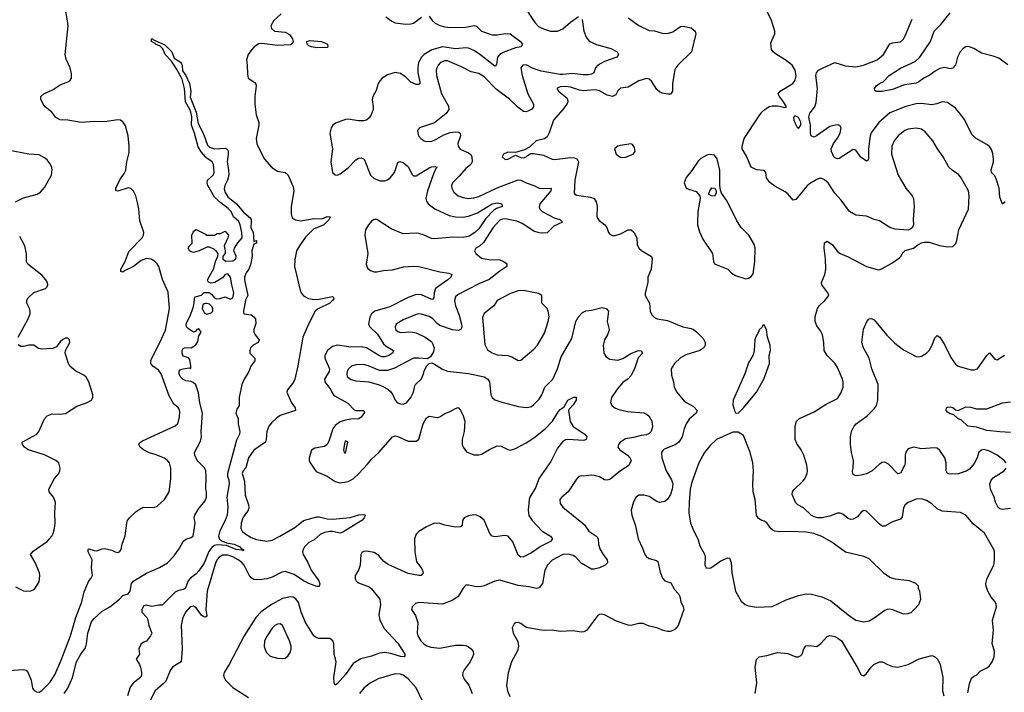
# Model space of a CAD drawing. Header units: inches. Extents: x 2057696 to 2160536, y 827480 to 1016834.
# Tile 256 of 256: x 2128581 to 2136104, y 924578 to 929717. Entities that reach past the tile are written whole.
import ezdxf

# ---------------------------------------------------------------- set-up
doc = ezdxf.new("R2010")
doc.units = ezdxf.units.IN
doc.header["$MEASUREMENT"] = 0
doc.layers.add('C1922', color=7, linetype='Continuous')
doc.layers.add('C1932', color=7, linetype='Continuous')

msp = doc.modelspace()

# ---------------------------------------------------------------- linework, layer by layer
at = {"layer": 'C1922', "color": 5}
for points, elevation in [([(2128496.5, 924743.5), (2128610, 924753.4), (2128630, 924746.4), (2128645.9, 924725.9), (2128667.6, 924670), (2128678.7, 924610), (2128692.4, 924592.4), (2128710, 924581.7), (2128730, 924579.6), (2128750, 924591.5), (2128810, 924653), (2128849.5, 924710.5), (2128896.9, 924823.1), (2128969.3, 925010), (2129010, 925149.1), (2129054.6, 925270), (2129074.1, 925345.9), (2129109.8, 925430), (2129127.4, 925450), (2129136.1, 925470), (2129128.9, 925531.1), (2129133.5, 925590), (2129103.5, 925650), (2129104.2, 925670), (2129110, 925673.6), (2129150, 925660.8), (2129170, 925659.1), (2129210, 925674), (2129230, 925676.5), (2129284.9, 925664.9), (2129310, 925650.6), (2129330, 925647.3), (2129346, 925654), (2129356, 925670), (2129363.7, 925710), (2129385.6, 925774.4), (2129398.9, 925870), (2129405.7, 925890), (2129419.7, 925910), (2129470, 925960.4), (2129510, 925986), (2129530, 925992.7), (2129609.5, 925990.5), (2129630, 925998.8), (2129688.3, 926051.7), (2129723.6, 926110), (2129735.1, 926210), (2129734.5, 926290), (2129724.5, 926330), (2129710.9, 926350), (2129686.9, 926366.9), (2129615.7, 926395.7), (2129570, 926407.5), (2129526, 926430), (2129500.5, 926450), (2129491.3, 926470), (2129497.3, 926482.8), (2129519.6, 926500.4), (2129770, 926613.1), (2129790, 926630.6), (2129801.2, 926678.8), (2129803.5, 926723.5), (2129800.1, 926740.1), (2129792.9, 926752.9), (2129759.1, 926779.1), (2129723, 926843), (2129662.2, 927010), (2129640.2, 927040.2), (2129596.9, 927070), (2129583.5, 927090), (2129582.9, 927110), (2129589.8, 927130), (2129652.8, 927250), (2129695, 927345), (2129726, 927510), (2129714.1, 927634.1), (2129672.4, 927732.4), (2129644.5, 927830), (2129631.6, 927851.6), (2129610, 927872.2), (2129586.3, 927886.3), (2129550, 927891.3), (2129510, 927875.7), (2129450, 927830.6), (2129381.8, 927798.2), (2129370, 927788.3), (2129353.2, 927793.2), (2129353.6, 927810), (2129385.8, 927870), (2129414.7, 927945.3), (2129517.1, 928050), (2129528.1, 928070), (2129530.6, 928090), (2129499.5, 928179.5), (2129490.9, 928270.9), (2129479.2, 928330), (2129467.8, 928370), (2129450, 928405.8), (2129430, 928426.3), (2129410, 928432.6), (2129330, 928406.8), (2129319.3, 928410), (2129316.6, 928416.6), (2129316.4, 928430), (2129345.8, 928494.2), (2129379.6, 928540.4), (2129392.3, 928567.7), (2129399.2, 928630), (2129416.8, 928703.2), (2129417.7, 928750), (2129408.8, 928830), (2129390, 928906.3), (2129370, 928935.6), (2129350, 928948), (2129331, 928951), (2129230, 928937), (2129150, 928939.7), (2129049.9, 928929.9), (2128950, 928947.7), (2128890, 928952.2), (2128857.6, 928970), (2128826, 929010), (2128776.4, 929050), (2128761.2, 929070), (2128742.3, 929110), (2128742.9, 929130), (2128765.6, 929150), (2128836.1, 929183.9), (2128890, 929219.5), (2128950, 929240.7), (2128964, 929250), (2128976, 929270), (2128975.9, 929304.1), (2128967.1, 929350), (2128936, 929416), (2128928.3, 929450), (2128950.4, 929670), (2128947.2, 929707.2), (2128928.8, 929808.8)], 380), ([(2130000, 928667.9), (2129966.3, 928706.3), (2129945.2, 928745.2), (2129916.4, 928850), (2129894, 928910), (2129895.2, 928975.2), (2129888.5, 929010), (2129882, 929030), (2129846.9, 929090), (2129839.1, 929190), (2129821.1, 929261.1), (2129780.1, 929340.1), (2129739.5, 929399.5), (2129693.3, 929450), (2129674.7, 929494.7), (2129654.9, 929514.9), (2129619.3, 929530), (2129615.9, 929535.9), (2129587.6, 929550), (2129588.3, 929570), (2129596, 929570), (2129603, 929563), (2129690, 929524.9), (2129742.4, 929470), (2129762, 929422), (2129810, 929391.7), (2129818.4, 929378.4), (2129822.6, 929370), (2129825.5, 929325.5), (2129851.5, 929290), (2129879.1, 929230), (2129888.6, 929171.4), (2129884.6, 929124.6), (2129930.2, 929010.2), (2129943.7, 928923.7), (2129982, 928850), (2130000, 928802.2)], 360), ([(2128550, 928325.7), (2128610, 928355.4), (2128715.4, 928384.6), (2128740.5, 928399.5), (2128770, 928433.4), (2128824, 928530), (2128829.7, 928570), (2128825.4, 928590), (2128810, 928618.4), (2128790, 928645.1), (2128770, 928662.4), (2128730, 928683), (2128650, 928688.6), (2128490, 928719.3)], 420), ([(2130000, 927973.2), (2129952, 927950), (2129910, 927939), (2129890, 927942), (2129878, 927950), (2129868.7, 927970), (2129878, 927990), (2129898, 928010), (2129897.2, 928070), (2129905.6, 928094.4), (2129910, 928102), (2129930, 928114), (2130000, 928077.6)], 360), ([(2128568.8, 927290), (2128645.7, 927430), (2128660.4, 927470), (2128661, 927490), (2128655.1, 927510), (2128635.1, 927550), (2128635.1, 927570), (2128642.9, 927590), (2128690, 927632.2), (2128777.1, 927662.9), (2128787.7, 927672.3), (2128796.2, 927690), (2128793.6, 927710), (2128781.6, 927730), (2128750, 927764.2), (2128643.6, 927850), (2128633.3, 927870), (2128633.1, 927926.9), (2128621.4, 927990), (2128580.9, 928060.9)], 420), ([(2130000, 926275.2), (2129992.3, 926292.2), (2129937.4, 926350), (2129918.4, 926390), (2129916, 926410), (2129962.9, 926497.1), (2129969.6, 926530.4), (2129968.2, 926570), (2129978.2, 926710), (2129956.8, 926790), (2129946.2, 926866.2), (2129927.2, 926927.2), (2129905.8, 926945.8), (2129891.9, 926951.9), (2129850, 926958), (2129830, 926967.1), (2129807.3, 926990), (2129798.3, 927010), (2129799.6, 927030), (2129810, 927043), (2129829.6, 927050.4), (2129876.9, 927056.9), (2129887.3, 927052.7), (2129889, 927071), (2129880.2, 927120.2), (2129870, 927133.2), (2129830, 927145.2), (2129821.1, 927170), (2129823.5, 927190), (2129830, 927204.9), (2129839, 927210), (2129850, 927213.4), (2129890, 927210.4), (2129927.3, 927232.8), (2129943, 927257), (2129950, 927302), (2129968, 927330), (2129950, 927355.3), (2129934, 927350), (2129925.4, 927334.6), (2129910, 927329.5), (2129870, 927354.5), (2129856.2, 927370), (2129853.6, 927390), (2129859.7, 927410), (2129880.9, 927450), (2129905.6, 927514.4), (2129914.5, 927550), (2129915.3, 927590), (2129922, 927598), (2129970, 927612), (2129990, 927632), (2130000, 927631.9)], 360), ([(2130000, 927547.7), (2129990, 927546), (2129981.3, 927538.7), (2129974.9, 927510), (2129990, 927478.8), (2130000, 927473.1)], 360), ([(2128550, 925383.1), (2128610, 925354), (2128630, 925350.4), (2128667, 925353), (2128693.8, 925366.2), (2128730, 925422.8), (2128736, 925470), (2128732.1, 925490), (2128698, 925570), (2128663.1, 925630), (2128683.3, 925656.7), (2128791, 925730), (2128826, 925770), (2128835.8, 925790), (2128846.8, 925830), (2128851.6, 925870), (2128848.6, 925950), (2128855.5, 926030), (2128839.8, 926070), (2128805.4, 926110), (2128803.9, 926130), (2128848, 926212), (2128878.9, 926250), (2128888.2, 926270), (2128889.7, 926290), (2128880.9, 926330), (2128858, 926350), (2128771.4, 926391.4), (2128645.4, 926430), (2128616.8, 926450), (2128603, 926470), (2128600.9, 926490), (2128710.9, 926550), (2128727.6, 926570), (2128770, 926668), (2128790.8, 926689.2), (2128830, 926704.6), (2128890, 926703.1), (2128930, 926708.9), (2129016.3, 926763.7), (2129090.8, 926789.2), (2129129.4, 926810), (2129139.6, 926830), (2129139.6, 926850), (2129109.6, 926950), (2129090, 926986.6), (2129070, 927001.3), (2129010, 927031.1), (2128965.1, 927070), (2128953.3, 927090), (2128929.6, 927170), (2128931.6, 927190), (2128964.5, 927250), (2128962.7, 927270), (2128950, 927282.7), (2128930, 927283.6), (2128910, 927274.3), (2128890, 927256.2), (2128862.6, 927217.4), (2128834.3, 927205.7), (2128750, 927199.7), (2128724.9, 927204.9), (2128688, 927230), (2128650, 927230.9), (2128610, 927218.9), (2128590, 927219.7), (2128570, 927232.7)], 420), ([(2128920.9, 924570), (2128949.9, 924610.1), (2128983.7, 924690), (2129015.1, 924810), (2129047.1, 924870), (2129083, 924917), (2129091, 924949), (2129100.4, 925030), (2129130, 925117.3), (2129150, 925142), (2129210, 925197.3), (2129270, 925230.8), (2129344.5, 925290), (2129370, 925316.3), (2129410, 925330.7), (2129424.5, 925350), (2129436.2, 925410), (2129452, 925430), (2129550, 925488.7), (2129648.5, 925531.5), (2129710, 925567), (2129759.9, 925620.1), (2129801, 925679), (2129830, 925730.5), (2129850, 925748.2), (2129890, 925760.5), (2129905.2, 925770), (2129921.6, 925870), (2129915.1, 925910), (2129919.5, 925930), (2129950, 925981), (2129998, 926042), (2130000, 926047.3)], 360), ([(2130000, 925589), (2129990, 925565.4), (2129950, 925505.1), (2129930, 925482.2), (2129886, 925450), (2129868.5, 925430), (2129844.4, 925370), (2129830, 925362.4), (2129790, 925354.2), (2129770, 925342.6), (2129670, 925244), (2129644.7, 925244.7), (2129590, 925233.3), (2129550, 925244), (2129530, 925238.9), (2129512.9, 925210), (2129514.9, 925190), (2129552.7, 925150), (2129558.3, 925138.3), (2129568.3, 925088.3), (2129590.4, 925030), (2129581, 925010), (2129550, 924968.7), (2129530, 924962), (2129510, 924948), (2129491.3, 924910), (2129496, 924870), (2129471.3, 924830), (2129496, 924790), (2129502.8, 924770), (2129510.8, 924730), (2129510.8, 924710), (2129504.7, 924690), (2129450.6, 924649.4), (2129423.8, 924616.2), (2129404.9, 924550)], 360), ([(2130000, 925153.4), (2129990, 925151.9), (2129970, 925167.2), (2129930, 925222.4), (2129910, 925235), (2129884.6, 925230), (2129850, 925194), (2129827.6, 925150), (2129814.8, 925090), (2129821.4, 924910), (2129813.8, 924810), (2129750, 924772.4), (2129730, 924745.1), (2129696.6, 924663.4), (2129677.8, 924642.2), (2129615.9, 924590), (2129570, 924500.4)], 380)]:
    msp.add_lwpolyline(points, dxfattribs=dict(at, elevation=elevation))
at = {"layer": 'C1932', "color": 5}
for points, elevation in [([(2132427.5, 929830), (2132515.9, 929695.9), (2132545, 929665), (2132574, 929650), (2132636, 929630), (2132690, 929629.1), (2132730, 929647.8), (2132790, 929698), (2132850, 929740.4)], 440), ([(2130577.9, 929762.1), (2130522, 929710), (2130498.6, 929670), (2130504, 929650), (2130528.7, 929628.7), (2130610, 929620.1), (2130643.1, 929603.1), (2130666.2, 929570), (2130671.2, 929550), (2130665.3, 929534.7), (2130650, 929525.6), (2130550, 929519.4), (2130430, 929534), (2130408.8, 929531.2), (2130372.3, 929510), (2130355.2, 929490), (2130327.7, 929450), (2130314, 929410), (2130319.5, 929370), (2130320.5, 929300.5), (2130327.4, 929270), (2130376.5, 929236.5), (2130384.4, 929224.4), (2130386.7, 929210), (2130378.6, 929130), (2130378.6, 929070), (2130388.2, 928990), (2130407.1, 928930), (2130409.2, 928910), (2130388.5, 928810), (2130392, 928770), (2130399.6, 928750), (2130451.8, 928650), (2130508.5, 928588.5), (2130550, 928559.4), (2130608.9, 928548.9), (2130632.2, 928530), (2130670, 928440.4), (2130676, 928410), (2130656.1, 928290), (2130654.2, 928234.2), (2130663.9, 928203.9), (2130687.9, 928187.9), (2130730, 928180.6), (2130830, 928196.6), (2130890, 928195.9), (2130930, 928212.6), (2130953, 928210), (2130944.9, 928190), (2130905.8, 928150), (2130824.4, 928115.6), (2130764.6, 928055.4), (2130718.4, 927990), (2130696.6, 927950), (2130682.6, 927882.6), (2130679.7, 927830), (2130723.5, 927650), (2130731.8, 927630), (2130750, 927606.5), (2130787.5, 927587.5), (2130830, 927578.9), (2130870, 927580.9), (2130970, 927601.3), (2130983.6, 927590), (2130970.9, 927570), (2130950, 927549.9), (2130855.7, 927504.3), (2130838.5, 927490), (2130787.5, 927390), (2130744.8, 927290), (2130707.2, 927072.8), (2130683.1, 926970), (2130672.8, 926947.2), (2130625.9, 926890), (2130623, 926870), (2130654.1, 926794.1), (2130684.6, 926750), (2130688, 926730), (2130570, 926692.2), (2130544.7, 926675.3), (2130504.4, 926635.6), (2130485.5, 926610), (2130468.2, 926570), (2130464.7, 926510), (2130458.5, 926490), (2130370, 926428.5), (2130330, 926368.4), (2130308.4, 926291.6), (2130288.7, 926270), (2130282.9, 926257.1), (2130281.3, 926250), (2130297.5, 926190), (2130302.9, 926082.9), (2130330.2, 926010), (2130332.7, 925990), (2130326.4, 925970), (2130286.7, 925910), (2130273.8, 925870), (2130271.3, 925830), (2130280.8, 925810), (2130301.5, 925790), (2130350, 925760.8), (2130390, 925745.4), (2130470, 925732.1), (2130510, 925741.4), (2130567.4, 925770), (2130682.3, 925837.7), (2130750, 925889.4), (2130850, 925918.5), (2130870, 925917.8), (2130930, 925903.5), (2130970, 925901.4), (2131106.3, 925913.7), (2131172.6, 925932.6), (2131210, 925935.3), (2131222, 925930), (2131211.8, 925910), (2131193.8, 925890), (2131050, 925800.8), (2131030, 925794.5), (2130970, 925807.2), (2130950, 925807.4), (2130910, 925799.2), (2130877.4, 925782.6), (2130830, 925743.9), (2130790, 925722.3), (2130756.8, 925690), (2130745.9, 925670), (2130742, 925650), (2130745.9, 925630), (2130781.2, 925570), (2130808.1, 925510), (2130865.5, 925430), (2130874.4, 925405.6), (2130870, 925385.7), (2130850, 925386.8), (2130790, 925408.6), (2130750, 925428.7), (2130676.9, 925476.9), (2130610, 925499.9), (2130583.4, 925496.6), (2130510, 925457.5), (2130470, 925443.9), (2130410, 925437.4), (2130370, 925440.2), (2130350, 925452.2), (2130333.6, 925473.6), (2130295.6, 925550), (2130278.5, 925570), (2130251.2, 925591.2), (2130210, 925613.2), (2130170, 925625.6), (2130130, 925625.3), (2130103.9, 925610), (2130088.6, 925591.4), (2130076.2, 925563.8), (2130013.6, 925350), (2130003.5, 925210), (2130010, 925161.2), (2130005.7, 925154.3), (2130000, 925153.4)], 380), ([(2131710, 929742.3), (2131733.2, 929710), (2131754.9, 929690), (2131791, 929671), (2131830, 929661.1), (2131870, 929657.3), (2131990, 929658.9), (2132053.2, 929673.2), (2132070, 929668), (2132110, 929629.5), (2132190, 929600.2), (2132230, 929601), (2132292.3, 929612.3), (2132328.1, 929608.1), (2132407.2, 929550), (2132422.6, 929530), (2132411, 929510), (2132370, 929501.9), (2132273.9, 929466.1), (2132248.4, 929451.7), (2132230.8, 929429.2), (2132224.9, 929375.1), (2132217, 929363), (2132210, 929362.4), (2132093.5, 929453.5), (2132050, 929480.9), (2132010, 929498.3), (2131990, 929501.7), (2131910, 929493.3), (2131810, 929508.3), (2131730, 929485.8), (2131670.9, 929450), (2131650.5, 929429.5), (2131628.2, 929390), (2131622.1, 929350), (2131622.4, 929310), (2131638.2, 929241.8), (2131637.7, 929230), (2131630, 929220.5), (2131610, 929221.1), (2131570, 929239.5), (2131530, 929278.6), (2131490, 929306.3), (2131450, 929312.5), (2131390, 929294.1), (2131351.3, 929268.7), (2131331.4, 929250), (2131319.1, 929230), (2131303.8, 929176.2), (2131278, 929130), (2131273, 929107), (2131282, 929050), (2131280.3, 929030), (2131266.7, 928990), (2131250, 928965.6), (2131230.2, 928949.8), (2131210, 928944.4), (2131170, 928943.9), (2131090, 928957.6), (2131070, 928953.3), (2130994.2, 928925.8), (2130974.4, 928910), (2130959.5, 928890), (2130950.3, 928849.7), (2130970.2, 928730), (2130956.9, 928630), (2130970.3, 928550.3), (2130990, 928530.4), (2131010, 928529.1), (2131030, 928538), (2131090, 928584.3), (2131150, 928645), (2131170, 928657.5), (2131190, 928661.6), (2131211.7, 928650), (2131261.8, 928530), (2131290, 928504.2), (2131334.6, 928485.4), (2131370, 928485.5), (2131390, 928492.7), (2131413.7, 928510), (2131444.3, 928550), (2131470, 928624.4), (2131485.8, 928634.2), (2131510, 928625.8), (2131540.4, 928600.4), (2131550.3, 928589.7), (2131576.6, 928536.6), (2131590, 928524.2), (2131610, 928523.8), (2131710, 928583.7), (2131730, 928592.8), (2131755.8, 928595.8), (2131770.5, 928590), (2131760.7, 928579.3), (2131741.3, 928538.7), (2131695.4, 928410), (2131684.7, 928350), (2131688, 928330), (2131700.9, 928310), (2131752.8, 928272.8), (2131861.5, 928221.5), (2131910.1, 928210.1), (2131966.8, 928206.8), (2132010, 928215.3), (2132078.3, 928241.7), (2132190, 928311), (2132230, 928316.3), (2132253.4, 928313.4), (2132264, 928310), (2132268, 928290), (2132225, 928275), (2132200.8, 928259.2), (2132143.4, 928196.6), (2132090, 928119.5), (2132059.4, 928090), (2132016.1, 928063.9), (2131970, 928051.8), (2131890, 928054.5), (2131750, 928041.6), (2131726, 928046), (2131670, 928070.7), (2131630, 928082.1), (2131610, 928085.2), (2131510, 928081.2), (2131418.2, 928118.2), (2131310, 928189), (2131288.7, 928190), (2131270, 928177.6), (2131246.4, 928150), (2131222.7, 928110), (2131217.6, 928070), (2131240.6, 927930), (2131227, 927850), (2131239.4, 927819.4), (2131261.1, 927801.1), (2131290, 927790.2), (2131310, 927790.2), (2131360.6, 927799.4), (2131430, 927804.8), (2131512.1, 927827.9), (2131590, 927834.6), (2131630, 927830.1), (2131790, 927790.1), (2131859.5, 927779.5), (2131882, 927770), (2131874.9, 927750), (2131852.6, 927730), (2131757.2, 927662.8), (2131746.5, 927630), (2131746.3, 927593.7), (2131738.4, 927581.6), (2131730, 927578.5), (2131650, 927614.5), (2131610, 927618.1), (2131550, 927595.2), (2131410, 927523.9), (2131294.9, 927490), (2131268.1, 927470), (2131255.1, 927444.9), (2131246.8, 927390), (2131256.9, 927370), (2131313.8, 927313.8), (2131360.3, 927240.3), (2131381.8, 927221.8), (2131437.6, 927190), (2131428.9, 927170), (2131400.9, 927150), (2131370, 927140.2), (2131350, 927141.9), (2131330, 927149.4), (2131230, 927209.9), (2131190, 927216.9), (2131110, 927215), (2131008.8, 927231.2), (2130970, 927221), (2130932, 927190), (2130913.4, 927150), (2130913.2, 927130), (2130946.9, 927050), (2130944.3, 927030), (2130910.9, 926970), (2130912.6, 926950), (2130958.2, 926890), (2130964.5, 926870), (2130978.2, 926850), (2130990, 926840.6), (2131087.3, 926787.3), (2131137, 926737), (2131150.1, 926730.1), (2131210.2, 926730.2), (2131214.4, 926714.4), (2131190, 926679.8), (2131171.6, 926668.4), (2131110, 926665.7), (2131070, 926658.1), (2131030, 926643.9), (2130990, 926617.2), (2130972.8, 926590), (2130943.9, 926496.1), (2130930, 926469.9), (2130910, 926456.9), (2130836.4, 926443.6), (2130810, 926426.6), (2130791.4, 926370), (2130791.5, 926350), (2130800.2, 926330), (2130844.8, 926264.8), (2130929.6, 926229.6), (2130990, 926189.2), (2131030, 926178.6), (2131090, 926189.2), (2131129.7, 926210), (2131171.3, 926250), (2131239.4, 926320.6), (2131270, 926360.3), (2131325.4, 926410), (2131430, 926530.3), (2131450, 926536.5), (2131470, 926531.7), (2131550, 926495.8), (2131610, 926497.3), (2131630, 926511), (2131664, 926630), (2131690, 926674), (2131710, 926688.5), (2131770, 926678), (2131790, 926683.7), (2131830, 926708.7), (2131870, 926722), (2131910, 926746.4), (2131930, 926753), (2131950, 926734), (2131970, 926690.6), (2131981.6, 926650), (2131977.8, 926570), (2131962.3, 926510), (2131962.7, 926470), (2131968.5, 926450), (2131995, 926415), (2132050, 926391.1), (2132089, 926391), (2132110, 926397.2), (2132170, 926434.2), (2132230, 926461.3), (2132258.4, 926458.4), (2132310, 926432), (2132330, 926428.9), (2132370, 926440.8), (2132450, 926483.2), (2132510, 926522), (2132594.6, 926590), (2132651, 926649), (2132696.4, 926723.6), (2132710, 926738), (2132741.6, 926758.4), (2132769.8, 926810), (2132814, 926834), (2132832.7, 926832.7), (2132831.6, 926810), (2132810, 926773.3), (2132778, 926742), (2132774.9, 926730), (2132787.5, 926647.5), (2132810, 926608.9), (2132899.3, 926550), (2132913.4, 926530), (2132907.7, 926510), (2132890, 926500.5), (2132770, 926509), (2132750, 926505.8), (2132728.1, 926491.9), (2132690, 926442), (2132638.5, 926341.5), (2132550, 926215.1), (2132520.8, 926139.2), (2132479.6, 926070), (2132473.4, 926050), (2132466.5, 925970), (2132470, 925928), (2132497.4, 925890), (2132572.3, 925810), (2132637, 925770), (2132651.5, 925750), (2132636, 925730), (2132566.3, 925693.7), (2132490, 925643.5), (2132430, 925613.3), (2132410, 925609.6), (2132390, 925625.6), (2132348.2, 925728.2), (2132312.4, 925770), (2132290, 925777.1), (2132210, 925766), (2132190, 925769.7), (2132171.8, 925791.8), (2132130, 925892.3), (2132099.5, 925919.5), (2132070.9, 925930.9), (2132050, 925932.6), (2132010, 925925.6), (2131977.3, 925910), (2131964.9, 925890), (2131960.7, 925850), (2131950, 925842), (2131910, 925839.1), (2131830, 925854.7), (2131790, 925867.4), (2131750, 925869.8), (2131690, 925842.2), (2131630, 925805.3), (2131610, 925786.9), (2131597.6, 925750), (2131600.2, 925650), (2131613.8, 925573.8), (2131648.7, 925530), (2131657.6, 925510), (2131662.4, 925490), (2131648.5, 925471.5), (2131630, 925469.8), (2131550, 925485.1), (2131395.3, 925555.3), (2131360.4, 925580.4), (2131324.2, 925624.2), (2131290, 925647.1), (2131230, 925657.4), (2131210, 925654.7), (2131194.9, 925645.1), (2131187.2, 925630), (2131183.2, 925550), (2131169.4, 925510.6), (2131144.9, 925470), (2131144.3, 925444.3), (2131150.4, 925430), (2131170, 925413.4), (2131250, 925384.9), (2131270, 925368.2), (2131323.1, 925303.1), (2131331.3, 925290), (2131338.6, 925250), (2131325.2, 925170), (2131333.5, 925130), (2131366, 925066), (2131470, 924952.6), (2131512, 924890), (2131523.6, 924870), (2131524, 924856), (2131518, 924850), (2131490, 924851.9), (2131415.4, 924875.4), (2131370, 924881.9), (2131330, 924877.1), (2131270, 924855.3), (2131186.3, 924833.7), (2131130, 924797.2), (2131070, 924712.9), (2131010, 924644.2), (2130990, 924632.7), (2130983.5, 924650), (2130980.7, 924690), (2130999.9, 924810), (2130984.6, 924870), (2130979.8, 924950), (2130973.5, 924970), (2130950, 924989.7), (2130870, 924989.8), (2130850, 924995.3), (2130828.6, 925010), (2130763.5, 925110), (2130732.6, 925190), (2130710, 925264.7), (2130691.8, 925291.8), (2130670, 925304.7), (2130650, 925307.6), (2130590, 925294.8), (2130505.5, 925250), (2130426.1, 925193.8), (2130386, 925150), (2130295.9, 925010), (2130184.8, 924795.2), (2130143.8, 924730), (2130138.3, 924710), (2130141.9, 924690), (2130153.8, 924670), (2130210, 924614.7), (2130330, 924538.9)], 420), ([(2132878.9, 929718.9), (2132890.3, 929630), (2132910, 929584), (2132933, 929553), (2132986.6, 929526.6), (2133097.5, 929497.5), (2133144.9, 929470), (2133157, 929450), (2133144.4, 929430), (2133050, 929395.9), (2132998.9, 929370), (2132980.2, 929350), (2132967, 929310), (2132950, 929300.3), (2132925.5, 929294.5), (2132885, 929295), (2132805.7, 929305.7), (2132730, 929297.3), (2132710, 929298.9), (2132564.3, 929324.3), (2132504.7, 929344.7), (2132450, 929370.8), (2132424, 929370), (2132408.9, 929350), (2132419.7, 929290), (2132464, 929150), (2132506, 929070), (2132506.7, 929050), (2132490.4, 929030), (2132450, 929013.3), (2132430, 929016.2), (2132390, 929046.3), (2132324.2, 929110), (2132223.5, 929183.5), (2132130, 929280.3), (2132090, 929305.8), (2132030, 929318.8), (2131957.4, 929357.4), (2131850, 929401), (2131830, 929402), (2131797, 929390), (2131776.9, 929370), (2131767.6, 929350), (2131763.8, 929330), (2131766.3, 929290), (2131802.5, 929150), (2131856.9, 929056.9), (2131860.7, 929030), (2131840.1, 928999.9), (2131750, 928928), (2131634.8, 928890), (2131619.1, 928870), (2131621.6, 928850), (2131628.5, 928830), (2131647.3, 928807.3), (2131670, 928791.8), (2131690, 928785.3), (2131730, 928788.9), (2131750, 928796.5), (2131822.7, 928837.3), (2131870, 928855.5), (2131910, 928860.2), (2131936.1, 928856.1), (2131946, 928850), (2131949, 928830), (2131928.9, 928770), (2131930.4, 928750), (2131946.4, 928726.4), (2132010, 928700.2), (2132027.8, 928687.8), (2132036, 928670), (2132038.9, 928630), (2132027.9, 928610), (2131990, 928579.3), (2131939.7, 928520.3), (2131888.5, 928470), (2131880.3, 928450), (2131882, 928430), (2131898.8, 928398.8), (2131931.7, 928371.7), (2131970, 928356.9), (2132010, 928351), (2132050, 928355.1), (2132090, 928365.3), (2132230, 928432.8), (2132390, 928492.1), (2132410, 928490.8), (2132450, 928469.3), (2132510, 928449.2), (2132550.1, 928430.1), (2132573.8, 928426.2), (2132641, 928430), (2132638, 928410), (2132555, 928310), (2132550, 928284), (2132555.2, 928270), (2132573.4, 928250), (2132663.2, 928203.2), (2132706.8, 928190), (2132727.7, 928170), (2132662, 928138), (2132610, 928087.2), (2132574.9, 928085.1), (2132550, 928087.8), (2132510, 928102.2), (2132420.3, 928160.3), (2132378.6, 928178.6), (2132290, 928194.5), (2132270, 928193.6), (2132250, 928184.9), (2132199.2, 928130), (2132125, 928015), (2132094, 927986), (2132066.7, 927970), (2132055.8, 927950), (2132066.7, 927930), (2132110, 927893.4), (2132164.3, 927884.3), (2132250, 927880.9), (2132277.3, 927870), (2132296.5, 927856.5), (2132303, 927850), (2132303, 927830), (2132250, 927795.1), (2132169, 927731), (2132090, 927699.4), (2131930, 927616), (2131910, 927598.4), (2131902, 927570), (2131911.4, 927530), (2131938.9, 927458.9), (2131956.6, 927390), (2131959.7, 927370), (2131950.9, 927349.1), (2131930, 927341.6), (2131886.4, 927346.4), (2131790, 927381.1), (2131770, 927395.8), (2131735, 927435), (2131710, 927449.1), (2131650, 927466.6), (2131630, 927468.6), (2131610, 927464.4), (2131510, 927422.9), (2131456.5, 927390), (2131449.1, 927370), (2131452.2, 927350), (2131470, 927333.7), (2131490, 927326.4), (2131570, 927332.6), (2131610, 927325), (2131678.7, 927290), (2131721.8, 927261.8), (2131733.1, 927250), (2131746.7, 927210), (2131742, 927178), (2131719.9, 927140.1), (2131693.2, 927126.8), (2131630, 927131.7), (2131590, 927129.7), (2131444.5, 927055.5), (2131390, 927037.7), (2131330, 927037.7), (2131250, 927070.7), (2131210, 927081.4), (2131150, 927079.8), (2131116.3, 927070), (2131092.2, 927050), (2131083.2, 927030), (2131080.8, 927010), (2131084, 926990), (2131110, 926967.8), (2131150, 926956.8), (2131249.2, 926949.2), (2131327.9, 926927.9), (2131350, 926917), (2131393.1, 926893.1), (2131415.2, 926875.2), (2131431.3, 926851.3), (2131449.3, 926809.3), (2131468.3, 926788.3), (2131490, 926781.1), (2131510, 926780.3), (2131536.2, 926790), (2131570, 926830.4), (2131589.7, 926870), (2131600.5, 926919.5), (2131606, 926930), (2131650, 926974), (2131666, 927010), (2131670, 927031), (2131689.7, 927070.3), (2131710, 927091), (2131730, 927094), (2131750, 927085.5), (2131810, 927045.5), (2131850.2, 927030.2), (2132010, 927013.2), (2132130, 926987.8), (2132158.7, 926970), (2132170.3, 926950), (2132180.3, 926850), (2132190.2, 926830.2), (2132210, 926812.2), (2132255.9, 926795.9), (2132390, 926761.7), (2132450, 926753.7), (2132470, 926755.8), (2132490, 926762.4), (2132510, 926777.1), (2132550, 926818.4), (2132571.1, 926850), (2132593, 926910), (2132653.3, 926970), (2132689.8, 927050), (2132718.8, 927141.2), (2132798.7, 927281.3), (2132830.8, 927410), (2132850, 927446.7), (2132881.4, 927478.6), (2132907, 927493), (2132950, 927498), (2133030, 927517.4), (2133062, 927510), (2133080.3, 927490), (2133070.2, 927410), (2133083.7, 927350), (2133082, 927338), (2133072.7, 927310), (2133048.2, 927271.8), (2133039, 927230), (2133044.9, 927170), (2133061.4, 927141.4), (2133090, 927124), (2133150, 927115.8), (2133190, 927127.9), (2133250, 927165.7), (2133308.7, 927190), (2133330, 927186), (2133339.1, 927170), (2133306.9, 927133.1), (2133277.2, 927050), (2133250, 926995.8), (2133230, 926974), (2133190, 926944.2), (2133146, 926894), (2133102.8, 926830), (2133095.3, 926790), (2133106.7, 926766.7), (2133127.7, 926750), (2133150, 926741.3), (2133224, 926724), (2133350, 926712.7), (2133370, 926704), (2133387.2, 926690), (2133411.8, 926650), (2133415.1, 926604.9), (2133406.4, 926570), (2133387, 926553), (2133370, 926545.6), (2133330, 926540.7), (2133270, 926523.4), (2133210, 926515), (2133172.2, 926490), (2133156.5, 926470), (2133152, 926450), (2133165.3, 926430), (2133225.3, 926390), (2133243.1, 926370), (2133252.2, 926350), (2133235.5, 926310), (2133170, 926271.1), (2133090, 926202.6), (2133070, 926197.4), (2133050, 926201.7), (2133010, 926223), (2132970, 926234), (2132950, 926236.2), (2132889.5, 926229.5), (2132870, 926232.7), (2132853.7, 926226.3), (2132834.4, 926205.6), (2132770.7, 926109.3), (2132722.6, 926070), (2132708.8, 926050), (2132710, 926021), (2132730, 925992.7), (2132876, 925876), (2132896.2, 925856.2), (2132930, 925808.5), (2132990, 925767.3), (2132999.5, 925750), (2133002.6, 925710), (2133014.5, 925674.5), (2133037.6, 925630), (2133068.4, 925590), (2133072.3, 925567.7), (2133054, 925550), (2133010, 925529.6), (2132970, 925518.4), (2132950, 925519.6), (2132870, 925565.1), (2132829.8, 925609.8), (2132810, 925623.5), (2132772.3, 925632.3), (2132730, 925629.8), (2132650, 925586.2), (2132612.4, 925550), (2132593.2, 925510), (2132576.1, 925410), (2132550, 925375.6), (2132530, 925371.3), (2132470, 925384.7), (2132390, 925394.2), (2132250, 925433.7), (2132210, 925426), (2132130, 925391.6), (2132106.8, 925386.8), (2132070, 925382.9), (2132010, 925397), (2131990, 925396), (2131970, 925372.7), (2131930, 925309.6), (2131890, 925281.1), (2131810, 925252.2), (2131630, 925262.9), (2131604.4, 925255.6), (2131578.8, 925230), (2131574, 925210), (2131603.8, 925163.8), (2131623.1, 925110), (2131618, 925030), (2131621.7, 925010), (2131644.9, 924970), (2131670, 924946.7), (2131692.3, 924932.3), (2131722.7, 924922.7), (2131790, 924914.3), (2131910, 924937), (2131970, 924939.3), (2131990, 924935.5), (2132010, 924924.9), (2132030.7, 924910), (2132044.9, 924890), (2132048.2, 924870), (2132041.3, 924850), (2132021.6, 924810), (2131976.4, 924750), (2131967, 924730), (2131965.3, 924710), (2131977.2, 924677.2), (2132011.5, 924631.5), (2132037.7, 924570)], 440), ([(2131378.5, 929738.6), (2131424.8, 929704.8), (2131450, 929692.8), (2131530, 929681.6), (2131570, 929684.3), (2131590, 929690.2), (2131650, 929734.6)], 420), ([(2133230.6, 929730), (2133310, 929672.2), (2133390, 929633.7), (2133430.3, 929630.3), (2133490, 929613.7), (2133530, 929610.4), (2133570, 929622.6), (2133630, 929663.8), (2133650, 929666), (2133710, 929655.5), (2133740.7, 929630), (2133747.5, 929607.5), (2133712.7, 929470), (2133610, 929369.5), (2133592.7, 929350), (2133585.7, 929334.3), (2133569, 929230), (2133568.4, 929171.6), (2133562, 929158), (2133552.3, 929147.7), (2133532.7, 929147.3), (2133490, 929154.7), (2133470, 929165.1), (2133450, 929182.9), (2133407.6, 929247.6), (2133390, 929262.4), (2133370, 929266.6), (2133310, 929249.7), (2133230, 929200.5), (2133170, 929193.3), (2133150, 929172.3), (2133136.6, 929143.4), (2133110, 929128.9), (2133070, 929141), (2133010, 929173.3), (2132990, 929178.9), (2132970, 929180.7), (2132890, 929172.4), (2132857.5, 929177.5), (2132790, 929202.2), (2132750, 929206.6), (2132710, 929203.6), (2132684.9, 929190), (2132697.3, 929170), (2132760.3, 929120.3), (2132766.7, 929110), (2132768.8, 929090), (2132760.9, 929070), (2132731.3, 929030), (2132660.2, 928950), (2132627.1, 928852.9), (2132610, 928821.6), (2132590, 928807.6), (2132526, 928790), (2132476.4, 928743.6), (2132438, 928722), (2132370, 928702), (2132310, 928705.2), (2132278, 928690), (2132267.7, 928670), (2132290, 928648.4), (2132310, 928650.8), (2132370, 928681), (2132410, 928663), (2132430, 928660.5), (2132450, 928668.2), (2132460.5, 928679.5), (2132486.8, 928693.2), (2132506.6, 928693.4), (2132582.5, 928682.5), (2132650, 928650.3), (2132667.8, 928647.8), (2132790, 928663.5), (2132820.2, 928660.2), (2132841.3, 928650), (2132850.2, 928630), (2132822.9, 928490), (2132817.3, 928390), (2132822.4, 928382.4), (2132835.5, 928375.5), (2132941.4, 928361.4), (2132970, 928350.4), (2132985.1, 928325.1), (2132991.7, 928291.7), (2132990.6, 928210), (2133005.8, 928185.8), (2133050.7, 928150), (2133067.3, 928130), (2133080.7, 928090), (2133090, 928078.8), (2133110, 928068.2), (2133131.5, 928068.5), (2133170, 928080.5), (2133230, 928110.4), (2133252.1, 928112.1), (2133273.1, 928093.1), (2133294.9, 928050), (2133298.5, 927998.5), (2133310.8, 927970), (2133332.3, 927952.3), (2133408.3, 927908.3), (2133414, 927890), (2133404.6, 927810), (2133380.8, 927750), (2133380.2, 927710), (2133359.5, 927630), (2133359.5, 927610), (2133392.4, 927550), (2133397.3, 927490), (2133410, 927461), (2133430, 927440.7), (2133450.4, 927430.4), (2133530, 927418.4), (2133646.8, 927370), (2133710, 927357.8), (2133727.7, 927350), (2133752.7, 927332.7), (2133801.6, 927281.6), (2133817.6, 927250), (2133817.6, 927230), (2133808, 927210), (2133777.3, 927190), (2133670, 927155.5), (2133630, 927132.9), (2133584.4, 927090), (2133557.3, 927050), (2133561.6, 927001.6), (2133577.3, 926950), (2133580.5, 926910), (2133600.4, 926870), (2133660.3, 926800.3), (2133730, 926760.3), (2133756, 926730), (2133750.3, 926710), (2133695.9, 926664.1), (2133672.4, 926630), (2133656.8, 926590), (2133642, 926530), (2133617.4, 926490), (2133590, 926467.5), (2133505.3, 926434.7), (2133494, 926426), (2133484.6, 926410), (2133485.8, 926370), (2133520.7, 926270), (2133560.4, 926200.4), (2133570.8, 926170.8), (2133566.3, 926130), (2133552.3, 926090), (2133530, 926054), (2133510, 926036.9), (2133470, 926028), (2133450, 926035.1), (2133390, 926072.8), (2133350, 926085.1), (2133310, 926083.7), (2133290.4, 926069.6), (2133270, 926034), (2133252.7, 925970), (2133257.6, 925930), (2133286.4, 925850), (2133306, 925750), (2133339.1, 925679.1), (2133356.4, 925630), (2133370, 925613), (2133390, 925600.4), (2133445.3, 925585.3), (2133456.3, 925576.3), (2133475.4, 925495.4), (2133492.4, 925450), (2133510, 925430.4), (2133554.7, 925414.7), (2133584.5, 925364.5), (2133614.4, 925330), (2133625.5, 925310), (2133633, 925270), (2133650.8, 925230), (2133654.8, 925210), (2133612, 925088), (2133590, 925061.2), (2133570, 925049.2), (2133550, 925042.7), (2133530, 925043.7), (2133498, 925050), (2133449.7, 925069.7), (2133390, 925082.9), (2133344.7, 925104.7), (2133310, 925104.4), (2133250, 925087.6), (2133230, 925091), (2133141.9, 925121.9), (2133050, 925169.7), (2133025.7, 925174.3), (2133010, 925173.3), (2132996.7, 925163.3), (2132910.6, 925050), (2132890, 925040.7), (2132870, 925038.4), (2132810, 925047), (2132710, 925043.7), (2132650, 925051.6), (2132590, 925049.6), (2132550, 925054.5), (2132454.2, 925074.2), (2132440.1, 925080.1), (2132410, 925104), (2132390, 925112), (2132370, 925109), (2132359.8, 925100.2), (2132342.8, 925070), (2132350.8, 925030), (2132386.5, 924966.5), (2132391.6, 924930), (2132384.2, 924895.8), (2132339.3, 924810), (2132313.4, 924726.6), (2132300.4, 924630), (2132308.6, 924588.6), (2132325.7, 924545.7)], 460), ([(2135825.1, 924574.9), (2135836.6, 924643.4), (2135852.8, 924687.2), (2135870, 924702), (2135891.2, 924708.8), (2135919.5, 924740.5), (2135970, 924764), (2135990, 924780.7), (2136012, 924810), (2136027.3, 924850), (2136027.6, 924890), (2136011.6, 924950), (2136021.7, 925050), (2136012.4, 925130), (2136043.5, 925230), (2136042.4, 925250), (2136033.6, 925270), (2136004.4, 925304.4), (2135978, 925350), (2135965.1, 925390), (2135963.5, 925410), (2135973.7, 925450), (2136023.5, 925550), (2136029.7, 925590), (2136027.8, 925650), (2136022.4, 925670), (2135952.5, 925792.5), (2135865.7, 925865.7), (2135810, 925932), (2135770, 925951.8), (2135630, 925961.3), (2135590, 925980.5), (2135550, 926018), (2135510, 926043.5), (2135470, 926056.9), (2135430, 926052.8), (2135370, 926028.2), (2135345.3, 926010), (2135333.6, 925986.4), (2135322.3, 925917.7), (2135310, 925899.6), (2135250, 925879.1), (2135190, 925846.3), (2135170, 925847.6), (2135150, 925861.6), (2135050, 925961.2), (2135030, 925966), (2135010, 925953.2), (2134981.5, 925918.5), (2134950, 925899.7), (2134930, 925898.9), (2134910, 925906.9), (2134870, 925939.7), (2134850, 925946.9), (2134830, 925947.1), (2134770, 925923.2), (2134710, 925910.5), (2134679, 925910), (2134650, 925918.1), (2134628.8, 925930), (2134570, 925987.6), (2134527.3, 926010), (2134510, 926025.6), (2134483.1, 926090), (2134485.1, 926110), (2134495.7, 926124.3), (2134565.1, 926190), (2134580.4, 926210), (2134598, 926250), (2134599.6, 926270), (2134593.9, 926313.9), (2134571.5, 926390), (2134551.5, 926430), (2134519.1, 926479.1), (2134506.3, 926510), (2134505.1, 926610), (2134516.3, 926650), (2134538.4, 926670), (2134650, 926719.6), (2134741.7, 926778.3), (2134830, 926823.1), (2134855.7, 926864.3), (2134873.5, 926910), (2134873.5, 926950), (2134868.3, 926970), (2134830, 927059.3), (2134810, 927092), (2134749.7, 927150), (2134726.6, 927190), (2134725.7, 927250), (2134713.3, 927310), (2134698.7, 927338.7), (2134670, 927377), (2134657.6, 927410), (2134657.4, 927450), (2134676.8, 927510), (2134690, 927530.4), (2134732, 927570), (2134762.7, 927610), (2134756, 927630), (2134709.4, 927690), (2134706.6, 927710), (2134731.1, 927768.9), (2134738.9, 927810), (2134737.3, 927890), (2134728.3, 927970), (2134730, 928011), (2134750, 928024), (2134790, 927995.5), (2134827.5, 927947.5), (2134849.3, 927929.3), (2134910, 927904), (2135050, 927831.7), (2135133.1, 927806.9), (2135150, 927806.7), (2135170, 927814.9), (2135243.7, 927856.3), (2135303.2, 927896.8), (2135315.3, 927910), (2135326.3, 927933.7), (2135346.3, 927953.7), (2135409.1, 927970.9), (2135442.7, 927997.3), (2135470, 928011.3), (2135490, 928016), (2135530, 928016), (2135608.4, 927991.6), (2135670, 927982), (2135710, 927984.7), (2135732.9, 928007.1), (2135742, 928030), (2135756, 928110), (2135829.6, 928270), (2135836.2, 928370), (2135829.5, 928410), (2135770, 928516), (2135753.6, 928533.6), (2135705.9, 928565.9), (2135679.6, 928590), (2135637.6, 928670), (2135592.6, 928730), (2135558.5, 928790), (2135499.7, 928859.7), (2135470, 928879.2), (2135430, 928887.8), (2135370, 928880.3), (2135344.4, 928870), (2135291.8, 928830), (2135261.7, 928790), (2135243.6, 928750), (2135241.7, 928690), (2135293.7, 928530), (2135350.3, 928430.3), (2135400.7, 928370), (2135410.6, 928350), (2135414.8, 928290), (2135406, 928190), (2135410.9, 928150.9), (2135402, 928130), (2135390, 928118), (2135370, 928108.7), (2135270, 928116.2), (2135230, 928129.6), (2135150, 928179.7), (2135109.2, 928190), (2135050, 928215.6), (2134970, 928223.7), (2134922, 928250), (2134857.2, 928337.2), (2134810, 928392), (2134758, 928470), (2134730, 928493.3), (2134710, 928503), (2134690, 928503.5), (2134670, 928495.8), (2134616.2, 928463.8), (2134594.8, 928445.2), (2134510, 928343.7), (2134490, 928338), (2134450, 928386), (2134430, 928402.6), (2134350, 928444.4), (2134311.6, 928471.6), (2134287.9, 928507.9), (2134280.7, 928550), (2134270, 928563.7), (2134210, 928568.7), (2134170, 928589.7), (2134134.2, 928674.2), (2134102, 928730), (2134099.8, 928750), (2134115.3, 928810), (2134230, 928981.5), (2134250, 929009), (2134273.1, 929030), (2134307.8, 929052.2), (2134330, 929058), (2134370, 929058.4), (2134430, 929046), (2134439.3, 929050), (2134417.7, 929090), (2134384.8, 929130), (2134376.9, 929150), (2134391.5, 929170), (2134487.3, 929230), (2134505.6, 929254.4), (2134512.9, 929287.1), (2134506.3, 929330), (2134481.6, 929370), (2134429.7, 929410), (2134354.6, 929454.6), (2134336.9, 929470), (2134325.1, 929490), (2134321, 929539), (2134351, 929609), (2134349.7, 929630), (2134324.2, 929710), (2134287.6, 929790)], 460), ([(2136110, 928325.6), (2136090, 928306), (2136070, 928361.2), (2136063.5, 928430), (2136041.9, 928501.9), (2136030, 928523.1), (2136005.8, 928550), (2136002.3, 928570), (2136019.8, 928630), (2136020.6, 928650), (2136015.5, 928695.5), (2136006, 928726), (2135990, 928747.6), (2135970, 928764.2), (2135889.4, 928810), (2135856.9, 928836.9), (2135796, 928956), (2135770, 928994.5), (2135730, 929039.5), (2135670, 929083.6), (2135630, 929089.6), (2135586.9, 929073.1), (2135550, 929066.3), (2135470, 929076.2), (2135430, 929074.8), (2135350, 929053.3), (2135230, 929006.2), (2135145.8, 928930), (2135087.1, 928852.9), (2135078.6, 928830), (2135065.9, 928730), (2135066.7, 928653.3), (2135059.9, 928640.1), (2135050, 928635.6), (2135007.2, 928667.2), (2134970, 928720.5), (2134950, 928725.1), (2134843, 928657), (2134830, 928652.8), (2134810, 928661.1), (2134802.3, 928670), (2134782.2, 928710), (2134781.6, 928730), (2134798.4, 928770), (2134830, 928811.8), (2134850.7, 928850), (2134857.6, 928890), (2134847.3, 928907.3), (2134832.4, 928912.4), (2134811.6, 928911.6), (2134770, 928900.3), (2134669.5, 928829.5), (2134650, 928819.7), (2134628.8, 928828.8), (2134623.5, 928850), (2134621.6, 928910), (2134610, 928972), (2134618, 929002), (2134656, 929050), (2134664.9, 929084.9), (2134677.5, 929190), (2134663.4, 929290), (2134668.3, 929311.7), (2134685.2, 929330), (2134719.8, 929350), (2134810, 929388.6), (2134890, 929364.7), (2134970, 929355.3), (2135028.7, 929368.7), (2135131.6, 929410), (2135180.4, 929450), (2135230, 929532.2), (2135250, 929540.9), (2135310, 929547.6), (2135332.3, 929567.7), (2135347.3, 929592.7), (2135399.3, 929720.7)], 440), ([(2136130, 929371.8), (2136062.6, 929422.6), (2136018.6, 929438.6), (2135930, 929461.1), (2135870, 929496.2), (2135830, 929511.6), (2135810, 929509), (2135790, 929496.8), (2135767, 929470), (2135747.1, 929430), (2135730, 929369.6), (2135710, 929345.1), (2135690, 929341.1), (2135650, 929352.1), (2135610, 929342.4), (2135575.8, 929324.2), (2135529.5, 929290.5), (2135488.7, 929270), (2135450, 929240.7), (2135430, 929232.3), (2135340.5, 929219.5), (2135250, 929183.5), (2135170, 929167.2), (2135127.6, 929167.6), (2135115.1, 929175.1), (2135111.8, 929190), (2135125.7, 929210), (2135149.7, 929230), (2135179, 929240.9), (2135223.1, 929290), (2135310, 929347.3), (2135421.6, 929398.4), (2135458, 929430), (2135539.8, 929550), (2135567.6, 929630), (2135619.8, 929680.2), (2135688.9, 929770)], 420), ([(2130000, 928802.2), (2130017, 928757), (2130030, 928742.6), (2130069.1, 928729.1), (2130150, 928735.8), (2130166.7, 928726.7), (2130173.1, 928713.1), (2130174.3, 928690), (2130166.2, 928630), (2130176.5, 928570), (2130177.7, 928530), (2130167.7, 928490), (2130147.6, 928450), (2130144.2, 928424.2), (2130150, 928396), (2130170, 928363.1), (2130237.4, 928310), (2130290, 928246.7), (2130342.5, 928202.5), (2130348.8, 928190), (2130350.2, 928170.2), (2130346.7, 928130), (2130365.5, 928090), (2130370, 928022), (2130390.5, 928030), (2130390.4, 928010), (2130370, 928002), (2130354.4, 927950), (2130357.3, 927910), (2130347.3, 927852.7), (2130331.3, 927810), (2130310, 927782), (2130299.5, 927750), (2130299, 927730), (2130324, 927610), (2130307.2, 927572.8), (2130291.3, 927490), (2130294, 927470), (2130350, 927460.7), (2130370, 927447.3), (2130383, 927430), (2130385.5, 927394.5), (2130371, 927350), (2130371, 927330), (2130378.8, 927310), (2130410.7, 927270), (2130402, 927250), (2130364.7, 927230), (2130344.7, 927210), (2130338, 927190), (2130338, 927170), (2130378, 927130), (2130378, 927110), (2130346.8, 927070), (2130330.8, 927030), (2130294.8, 926970), (2130278.8, 926930), (2130258.8, 926830), (2130258, 926770), (2130239.8, 926740.2), (2130231.6, 926711.6), (2130251.3, 926670), (2130251, 926630), (2130263, 926570), (2130259.1, 926550), (2130236.3, 926503.7), (2130168, 926250), (2130168, 926230), (2130179, 926199), (2130182.6, 926170), (2130163.5, 926070), (2130171.8, 925991.8), (2130165.2, 925930), (2130151.9, 925890), (2130109.6, 925810.4), (2130099.1, 925770), (2130107.9, 925747.9), (2130118.5, 925738.5), (2130161, 925721), (2130219.1, 925710), (2130262.4, 925690), (2130274.9, 925674.9), (2130292, 925670), (2130290, 925658), (2130286, 925666), (2130277, 925663), (2130236, 925670), (2130160.4, 925700.4), (2130090, 925704.5), (2130070, 925699.9), (2130050, 925684.9), (2130027.1, 925652.9), (2130000, 925589)], 360), ([(2130000, 928077.6), (2130011.6, 928071.6), (2130070, 928071.3), (2130090, 928082), (2130116.4, 928083.6), (2130150, 928102), (2130176, 928070), (2130171, 928050), (2130142, 927990), (2130152, 927950), (2130152, 927930), (2130134, 927910), (2130134, 927890), (2130152.7, 927872.7), (2130210, 927874.8), (2130233.3, 927890), (2130235.1, 927910), (2130218, 927950), (2130222, 927970), (2130247.3, 928012.7), (2130279.7, 928050), (2130277.7, 928090), (2130266.2, 928150), (2130254.2, 928174.2), (2130215.4, 928210), (2130195.4, 928250), (2130174.9, 928274.9), (2130117.4, 928317.4), (2130070, 928361.6), (2130018.8, 928450), (2130013.1, 928470), (2130016.9, 928490), (2130058, 928530), (2130068, 928550), (2130061.6, 928610), (2130051, 928631), (2130003.7, 928663.7), (2130000, 928667.9)], 360), ([(2130000, 927631.9), (2130028.4, 927631.6), (2130050, 927618), (2130070, 927591), (2130084.5, 927584.5), (2130110, 927586.8), (2130150, 927598.8), (2130190, 927580.7), (2130210, 927590.8), (2130217.2, 927630), (2130201.2, 927690), (2130191.9, 927750), (2130170, 927775.3), (2130150, 927769), (2130130, 927744), (2130070.7, 927709.3), (2130044, 927704), (2130028.4, 927708.4), (2130018, 927718), (2130015.3, 927730), (2130065.1, 927814.9), (2130076, 927870), (2130095.3, 927910), (2130098, 927930), (2130085.2, 927945.2), (2130064, 927964), (2130030, 927978), (2130010, 927978), (2130000, 927973.2)], 360), ([(2130000, 927473.1), (2130010, 927467.3), (2130043.3, 927476.7), (2130056, 927490), (2130056, 927510), (2130047.3, 927527.3), (2130030, 927542.7), (2130010, 927549.4), (2130000, 927547.7)], 360), ([(2136116.9, 926330), (2136102.9, 926350), (2136047.8, 926390), (2135990, 926419.8), (2135950, 926431.8), (2135930, 926428.3), (2135910, 926413.3), (2135895.5, 926370), (2135873.9, 926326.1), (2135836.9, 926283.1), (2135811.7, 926268.3), (2135750, 926248), (2135690, 926244), (2135669.5, 926250), (2135660.5, 926270), (2135658.7, 926330), (2135649.8, 926369.8), (2135610, 926426), (2135590, 926443), (2135570, 926446.9), (2135470, 926437.2), (2135410, 926449.8), (2135370, 926436.8), (2135350, 926411.8), (2135345, 926390), (2135346.2, 926330), (2135341.8, 926310), (2135310, 926252.7), (2135290, 926246.6), (2135219.8, 926319.8), (2135190, 926335.4), (2135170, 926332.4), (2135150, 926321.1), (2135094.4, 926270), (2135050, 926247.7), (2135010, 926236.4), (2134971.8, 926231.8), (2134956.2, 926236.2), (2134945.6, 926245.6), (2134943.6, 926270), (2134949.7, 926290.3), (2134951.5, 926350), (2134936.9, 926410), (2134929.6, 926470), (2134929.3, 926530.7), (2134936, 926570), (2134956.2, 926610), (2134972, 926630), (2135054.5, 926690), (2135110, 926744.4), (2135126, 926770), (2135136.8, 926810), (2135138.6, 926930), (2135090.9, 927050), (2135072.1, 927130), (2135026.6, 927210), (2135014.7, 927250), (2135028, 927352), (2135052.3, 927410), (2135070, 927430.7), (2135090, 927433), (2135110, 927423), (2135205.5, 927305.5), (2135266.1, 927246.1), (2135334.3, 927194.3), (2135430, 927143.6), (2135450, 927141.7), (2135470, 927146), (2135510, 927168.8), (2135530, 927188.4), (2135553.6, 927230), (2135573.8, 927286.2), (2135590, 927304), (2135610, 927290.7), (2135650, 927230.4), (2135694.6, 927134.6), (2135730, 927084.4), (2135750.3, 927070.3), (2135850, 927042), (2135870, 927041.3), (2135898, 927050), (2135970, 927150.6), (2135990, 927170.8), (2136030, 927123.8), (2136050, 927118.4), (2136105.7, 927154.3)], 440), ([(2136150, 926564), (2136070, 926566.8), (2135970, 926577.2), (2135890, 926603.9), (2135824, 926610), (2135775.8, 926655.8), (2135749.3, 926670), (2135717.5, 926697.5), (2135690, 926706), (2135670, 926719), (2135659, 926730), (2135662, 926750), (2135670, 926756), (2135690, 926758.8), (2135710, 926754.8), (2135730, 926736), (2135750, 926730.8), (2135810, 926758), (2135844.5, 926755.5), (2135890, 926743.1), (2135970, 926742.6), (2136090, 926788.2), (2136150, 926796.4)], 420), ([(2130000, 926047.3), (2130008.7, 926070), (2130008, 926110), (2130002, 926130), (2130006, 926230), (2130002.4, 926270), (2130000, 926275.2)], 360), ([(2136150, 925982.7), (2136090, 925973.7), (2136070, 925978.9), (2136056.9, 925990), (2136036.4, 926030), (2136026.6, 926070), (2135996.8, 926130), (2135992.1, 926170), (2136002.3, 926197.7), (2136020.8, 926219.2), (2136103, 926270), (2136116.9, 926290)], 440), ([(2134199.6, 924570), (2134213.6, 924650), (2134200.5, 924770), (2134211.1, 924828.9), (2134230, 924848.4), (2134290, 924859.1), (2134370, 924881.8), (2134450, 924875), (2134510, 924849.1), (2134530.8, 924849.2), (2134550, 924859.3), (2134558, 924870), (2134571.2, 924908.8), (2134588, 924932), (2134610, 924935.8), (2134670, 924927.8), (2134702, 924950), (2134750, 925005.3), (2134770, 925013.1), (2134810, 925003.2), (2134832, 924992), (2134858.5, 924970), (2134980.3, 924770), (2135010, 924711), (2135025.4, 924705.4), (2135030, 924704.7), (2135050, 924722.8), (2135085.6, 924770), (2135107.6, 924790), (2135150, 924812), (2135171.8, 924811.8), (2135210.8, 924790), (2135250, 924775.8), (2135290, 924770.3), (2135370, 924790.4), (2135454.2, 924834.2), (2135550, 924859.3), (2135570, 924850.7), (2135591.9, 924831.9), (2135613, 924790), (2135634.9, 924690), (2135630.6, 924590), (2135642, 924550)], 460), ([(2131658, 924510), (2131610, 924613), (2131550, 924681.1), (2131510, 924709.7), (2131490, 924717.8), (2131450, 924719.3), (2131319.5, 924680.5), (2131253.9, 924646.1), (2131209.3, 924610.7), (2131176.5, 924570)], 440)]:
    msp.add_lwpolyline(points, dxfattribs=dict(at, elevation=elevation))
for points, elevation in [([(2130850, 929502), (2130810, 929508.2), (2130790, 929516.9), (2130777.7, 929530), (2130775.1, 929550), (2130798, 929558), (2130886, 929550), (2130931.7, 929530), (2130934, 929510), (2130930, 929505.2)], 380), ([(2134510, 928980.3), (2134500.7, 928979.3), (2134492.2, 928970), (2134496.2, 928950), (2134517.4, 928897.4), (2134530, 928885.3), (2134548.2, 928910), (2134550, 928934), (2134530, 928969.8)], 460), ([(2133250, 928769), (2133170, 928754.5), (2133152, 928750), (2133126, 928730), (2133138, 928690), (2133150, 928678), (2133170, 928666.8), (2133190, 928664), (2133210, 928667.3), (2133268, 928690), (2133282, 928710), (2133279, 928739), (2133264, 928764)], 480), ([(2133850, 928687.3), (2133830, 928682), (2133784.2, 928655.8), (2133764.7, 928635.3), (2133716.8, 928563.2), (2133672, 928510), (2133658, 928470), (2133672, 928430), (2133690, 928421), (2133750, 928404.7), (2133778, 928370), (2133781, 928350), (2133762, 928250), (2133758.4, 928170), (2133758.4, 928150), (2133775.1, 928095.1), (2133800.7, 928040.7), (2133874.8, 927930), (2133880.7, 927870), (2133890, 927851.3), (2133990, 927811.3), (2134019.8, 927779.8), (2134050, 927761), (2134130, 927736), (2134150, 927742.8), (2134170, 927754.8), (2134184.1, 927775.9), (2134197.6, 927870), (2134199.7, 927970), (2134195.4, 927995.4), (2134152, 928070), (2134092.7, 928130), (2134059.6, 928179.6), (2133985.6, 928330), (2133942.7, 928390), (2133934, 928414), (2133929.1, 928449.1), (2133930, 928568), (2133910, 928654), (2133890, 928682.7)], 480), ([(2133890, 928369), (2133866, 928370), (2133844.7, 928384.7), (2133854, 928410), (2133870, 928431.3), (2133890.7, 928430.7), (2133902.8, 928410), (2133902.8, 928390)], 480), ([(2132430, 927647.6), (2132390, 927644.7), (2132330, 927626), (2132229.3, 927570.7), (2132203.1, 927530), (2132128.4, 927471.6), (2132117.8, 927442.2), (2132133.9, 927233.9), (2132155.2, 927195.2), (2132190.2, 927170.2), (2132230, 927155.5), (2132310.2, 927150.2), (2132340.4, 927140.4), (2132390, 927113), (2132410, 927115.5), (2132510, 927200.3), (2132537.3, 927230), (2132590, 927320.5), (2132619.8, 927410), (2132626.4, 927450), (2132619.8, 927490), (2132610, 927509.6), (2132569.3, 927550), (2132569.2, 927610), (2132545.6, 927625.6)], 460), ([(2134270, 927386), (2134258, 927382), (2134252.7, 927367.3), (2134230, 927346), (2134226, 927330), (2134205.5, 927294.5), (2134196.4, 927270), (2134193, 927190), (2134184.4, 927155.6), (2134150, 927095.3), (2134122, 927010), (2134032.7, 926810), (2134030, 926774), (2134044.5, 926724.5), (2134050, 926712), (2134070, 926711.3), (2134110, 926751.3), (2134210, 926871), (2134265.2, 926970), (2134309, 927090), (2134306, 927150), (2134316, 927190), (2134314, 927230), (2134295.1, 927290), (2134287.3, 927347.3)], 480), ([(2134070, 926565.2), (2134030, 926564.5), (2133904.4, 926510), (2133855.8, 926464.2), (2133811.8, 926410), (2133770.3, 926330), (2133715.9, 926184.1), (2133704.3, 926130), (2133695.4, 926030), (2133692.7, 925950), (2133707, 925870), (2133730.4, 925810), (2133761.1, 925750), (2133777.7, 925697.7), (2133814.2, 925634.2), (2133818, 925610), (2133814.8, 925550), (2133826, 925530), (2133850, 925526), (2133862, 925530), (2133937, 925583), (2133990, 925606), (2134003.6, 925603.6), (2134015.5, 925570), (2134022.4, 925490), (2134050.4, 925350), (2134093.3, 925273.3), (2134122.8, 925250), (2134150, 925239.3), (2134210, 925228), (2134330, 925232.7), (2134436.6, 925283.4), (2134530, 925318.3), (2134590, 925329.1), (2134630, 925328.1), (2134710, 925307.3), (2134777.2, 925277.2), (2134909.5, 925169.5), (2134970, 925128.9), (2135030, 925117), (2135070, 925124.4), (2135110, 925146.7), (2135190, 925206), (2135210, 925213), (2135230, 925215.5), (2135250.4, 925210.4), (2135330, 925177.3), (2135370, 925179.1), (2135391.4, 925188.6), (2135416, 925210), (2135449.3, 925250), (2135465.2, 925290), (2135458, 925350), (2135448, 925370), (2135448, 925390), (2135428, 925410), (2135378, 925430), (2135270, 925442.9), (2135230, 925455.6), (2135184.9, 925484.9), (2135070, 925598), (2135030, 925616.3), (2134890, 925648.7), (2134785.4, 925725.4), (2134710, 925768.2), (2134649.1, 925790.9), (2134590, 925802.5), (2134470, 925807.6), (2134383.7, 925803.7), (2134350, 925808.3), (2134335.5, 925815.5), (2134319.6, 925830), (2134290, 925871.6), (2134270, 925886), (2134250, 925891.6), (2134225.9, 925905.9), (2134209.5, 925930), (2134200.5, 926050), (2134185.4, 926110), (2134181.1, 926170), (2134188.4, 926270), (2134183.1, 926330), (2134158.4, 926418.4), (2134110, 926539)], 480), ([(2131070, 926499.5), (2131064.2, 926490), (2131056, 926430), (2131061, 926410), (2131070, 926405.5), (2131089, 926490)], 440), ([(2130570, 925102), (2130550, 925099.6), (2130530, 925087.8), (2130510, 925067.8), (2130471.1, 925010), (2130451.9, 924970), (2130447.8, 924927.8), (2130464.6, 924884.6), (2130494, 924854), (2130550, 924837.6), (2130590, 924835.5), (2130610, 924839.1), (2130630, 924854.8), (2130650, 924886), (2130655.8, 924910), (2130654.3, 924930), (2130642, 924970), (2130590, 925089)], 440)]:
    msp.add_lwpolyline(points, close=True, dxfattribs=dict(at, elevation=elevation))

doc.saveas('drawing.dxf')
